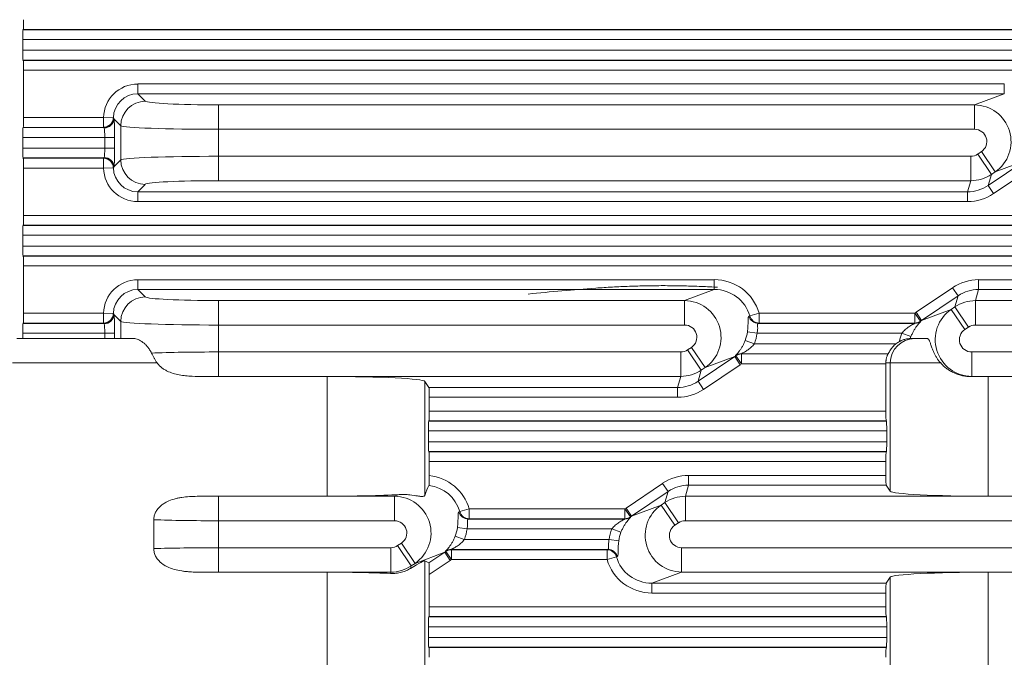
# Model space of a CAD drawing. Header units: millimetres. Extents: x 990 to 1809, y 0 to 562.
# Tile 48 of 256: x 1217 to 1237, y 298 to 311. Entities that reach past the tile are written whole.
import ezdxf

# ---------------------------------------------------------------- set-up
doc = ezdxf.new("R2010")
doc.units = ezdxf.units.MM
doc.layers.add('1', color=7, linetype='Continuous', true_color=0xffffff)

msp = doc.modelspace()

# ---------------------------------------------------------------- linework, layer by layer
at = {"layer": '1', "color": 7, "linetype": 'Continuous', "lineweight": 18}
for p, q in [((1217.084, 310.948), (1217.088, 310.954)), ((1217.084, 310.948), (1350.757, 310.948)), ((1350.753, 310.954), (1217.088, 310.954)), ((1350.763, 310.748), (1217.078, 310.748)), ((1217.078, 310.528), (1217.078, 310.748)), ((1217.078, 310.528), (1350.763, 310.528)), ((1350.757, 310.328), (1217.084, 310.328)), ((1217.084, 310.328), (1217.088, 310.322)), ((1217.088, 310.322), (1350.753, 310.322)), ((1350.746, 310.122), (1217.095, 310.122)), ((1217.095, 309.154), (1217.095, 310.122)), ((1219.43, 309.84), (1237.139, 309.84)), ((1219.43, 309.84), (1219.43, 309.64)), ((1237.139, 309.84), (1237.139, 309.64)), ((1237.139, 309.64), (1219.43, 309.64)), ((1219.43, 309.64), (1219.583, 309.487)), ((1236.532, 309.413), (1237.139, 309.64)), ((1221.08, 309.413), (1236.532, 309.413)), ((1221.08, 309.413), (1221.08, 308.914)), ((1236.532, 309.413), (1236.532, 308.914)), ((1217.095, 309.154), (1218.731, 309.154)), ((1218.931, 309.15), (1218.731, 309.154)), ((1218.731, 309.154), (1218.731, 308.954)), ((1218.931, 309.15), (1218.937, 309.144)), ((1219.083, 308.988), (1218.942, 309.129)), ((1217.084, 308.948), (1217.088, 308.954)), ((1217.084, 308.948), (1218.737, 308.948)), ((1218.731, 308.954), (1217.088, 308.954)), ((1218.737, 308.948), (1218.731, 308.954)), ((1219.083, 308.288), (1219.083, 308.988)), ((1236.532, 308.914), (1221.08, 308.914)), ((1221.08, 308.914), (1221.08, 308.363)), ((1218.757, 308.748), (1217.078, 308.748)), ((1217.078, 308.528), (1217.078, 308.748)), ((1218.957, 308.748), (1218.757, 308.748)), ((1218.757, 308.528), (1218.757, 308.748)), ((1218.957, 308.748), (1218.957, 308.528)), ((1217.078, 308.528), (1218.757, 308.528)), ((1218.957, 308.528), (1218.757, 308.528)), ((1218.737, 308.328), (1217.084, 308.328)), ((1217.084, 308.328), (1217.088, 308.322)), ((1217.088, 308.322), (1218.731, 308.322)), ((1218.731, 308.322), (1218.737, 308.328)), ((1218.731, 308.122), (1218.731, 308.322)), ((1218.942, 308.147), (1219.083, 308.288)), ((1221.08, 308.363), (1236.455, 308.363)), ((1221.08, 307.863), (1221.08, 308.363)), ((1236.455, 307.863), (1236.455, 308.363)), ((1236.595, 308.405), (1236.671, 308.457)), ((1236.875, 307.991), (1236.595, 308.405)), ((1236.951, 308.042), (1236.671, 308.457)), ((1218.731, 308.122), (1217.095, 308.122)), ((1217.095, 307.154), (1217.095, 308.122)), ((1218.931, 308.126), (1218.731, 308.122)), ((1218.937, 308.132), (1218.931, 308.126)), ((1236.809, 307.765), (1237.556, 308.269)), ((1237.668, 308.103), (1236.921, 307.599)), ((1237.556, 308.269), (1236.951, 308.042)), ((1236.875, 307.991), (1236.809, 307.765)), ((1236.951, 308.042), (1236.875, 307.991)), ((1219.583, 307.789), (1219.43, 307.636)), ((1236.455, 307.863), (1221.08, 307.863)), ((1236.389, 307.636), (1236.455, 307.863)), ((1236.921, 307.599), (1236.809, 307.765)), ((1219.43, 307.436), (1219.43, 307.636)), ((1219.43, 307.636), (1236.389, 307.636)), ((1236.389, 307.436), (1236.389, 307.636)), ((1236.389, 307.436), (1219.43, 307.436)), ((1217.095, 307.154), (1350.746, 307.154)), ((1217.084, 306.948), (1217.088, 306.954)), ((1217.084, 306.948), (1350.757, 306.948)), ((1350.753, 306.954), (1217.088, 306.954)), ((1350.763, 306.748), (1217.078, 306.748)), ((1217.078, 306.528), (1217.078, 306.748)), ((1217.078, 306.528), (1350.763, 306.528)), ((1350.757, 306.328), (1217.084, 306.328)), ((1217.084, 306.328), (1217.088, 306.322)), ((1217.088, 306.322), (1350.753, 306.322)), ((1350.746, 306.122), (1217.095, 306.122)), ((1217.095, 305.154), (1217.095, 306.122)), ((1219.43, 305.84), (1231.212, 305.84)), ((1219.43, 305.84), (1219.43, 305.64)), ((1231.212, 305.84), (1231.212, 305.64)), ((1235.336, 305.173), (1236.084, 305.677)), ((1236.196, 305.512), (1236.084, 305.677)), ((1236.615, 305.84), (1331.226, 305.84)), ((1236.615, 305.84), (1236.615, 305.64)), ((1231.212, 305.64), (1219.43, 305.64)), ((1219.43, 305.64), (1219.583, 305.487)), ((1230.605, 305.413), (1231.212, 305.64)), ((1236.196, 305.512), (1235.448, 305.007)), ((1236.13, 305.285), (1236.196, 305.512)), ((1236.615, 305.64), (1236.549, 305.413)), ((1331.226, 305.64), (1236.615, 305.64)), ((1221.08, 305.413), (1230.605, 305.413)), ((1221.08, 305.413), (1221.08, 304.914)), ((1230.605, 305.413), (1230.605, 304.914)), ((1236.054, 305.234), (1236.13, 305.285)), ((1236.41, 304.871), (1236.13, 305.285)), ((1236.549, 305.413), (1331.292, 305.413)), ((1236.549, 304.914), (1236.549, 305.413)), ((1217.095, 305.154), (1218.731, 305.154)), ((1218.731, 305.154), (1218.731, 304.954)), ((1218.931, 305.15), (1218.731, 305.154)), ((1218.931, 305.15), (1218.937, 305.144)), ((1219.083, 304.988), (1218.942, 305.129)), ((1231.921, 305.093), (1231.938, 305.1)), ((1232.128, 305.154), (1231.938, 305.1)), ((1232.128, 305.154), (1235.31, 305.154)), ((1232.128, 305.154), (1232.128, 304.954)), ((1235.31, 305.154), (1235.31, 304.954)), ((1235.427, 304.992), (1235.31, 305.154)), ((1235.448, 305.007), (1235.336, 305.173)), ((1235.448, 305.007), (1236.054, 305.234)), ((1236.334, 304.82), (1236.054, 305.234)), ((1217.084, 304.948), (1217.088, 304.954)), ((1217.084, 304.948), (1218.737, 304.948)), ((1218.731, 304.954), (1217.088, 304.954)), ((1218.737, 304.948), (1218.731, 304.954)), ((1219.083, 304.638), (1219.083, 304.988)), ((1230.605, 304.914), (1221.08, 304.914)), ((1221.08, 304.914), (1221.08, 304.363)), ((1232.128, 304.954), (1232.111, 304.948)), ((1232.111, 304.948), (1235.31, 304.948)), ((1235.31, 304.954), (1232.128, 304.954)), ((1236.41, 304.871), (1236.334, 304.82)), ((1331.292, 304.914), (1236.549, 304.914)), ((1218.757, 304.748), (1217.078, 304.748)), ((1217.078, 304.638), (1217.078, 304.748)), ((1218.757, 304.638), (1218.757, 304.748)), ((1218.957, 304.748), (1218.757, 304.748)), ((1218.957, 304.748), (1218.957, 304.638)), ((1232.087, 304.748), (1231.89, 304.774)), ((1235.047, 304.748), (1232.087, 304.748)), ((1235.232, 304.677), (1235.047, 304.748)), ((1216.955, 304.638), (1219.348, 304.638)), ((1232.031, 304.528), (1231.845, 304.599)), ((1232.031, 304.528), (1234.924, 304.528)), ((1235.253, 304.638), (1235.309, 304.638)), ((1235.309, 304.638), (1235.559, 304.638)), ((1221.08, 304.363), (1230.528, 304.363)), ((1221.08, 303.863), (1221.08, 304.363)), ((1230.528, 303.863), (1230.528, 304.363)), ((1230.668, 304.405), (1230.744, 304.457)), ((1230.947, 303.991), (1230.668, 304.405)), ((1231.023, 304.042), (1230.744, 304.457)), ((1230.881, 303.765), (1231.629, 304.269)), ((1231.629, 304.269), (1231.023, 304.042)), ((1231.741, 304.103), (1231.629, 304.269)), ((1231.768, 304.122), (1231.65, 304.284)), ((1234.768, 304.328), (1231.768, 304.328)), ((1231.768, 304.122), (1231.768, 304.322)), ((1231.768, 304.322), (1234.761, 304.322)), ((1236.473, 304.363), (1331.368, 304.363)), ((1236.473, 303.863), (1236.473, 304.363)), ((1219.826, 304.138), (1216.871, 304.138)), ((1231.741, 304.103), (1230.993, 303.599)), ((1234.719, 304.122), (1231.768, 304.122)), ((1234.809, 304.138), (1234.719, 304.138)), ((1234.719, 303.154), (1234.719, 304.122)), ((1235.839, 304.138), (1234.809, 304.138)), ((1234.809, 301.515), (1234.809, 304.138)), ((1223.299, 303.862), (1220.802, 303.862)), ((1230.528, 303.863), (1221.08, 303.863)), ((1223.299, 301.414), (1223.299, 303.862)), ((1230.462, 303.636), (1230.528, 303.863)), ((1230.947, 303.991), (1230.881, 303.765)), ((1231.023, 304.042), (1230.947, 303.991)), ((1236.473, 303.863), (1236.465, 303.86)), ((1331.368, 303.863), (1236.473, 303.863)), ((1236.808, 303.862), (1236.808, 301.414)), ((1253.445, 303.862), (1236.808, 303.862)), ((1225.298, 303.761), (1225.298, 301.432)), ((1225.298, 303.761), (1225.381, 303.636)), ((1230.993, 303.599), (1230.881, 303.765)), ((1225.381, 303.636), (1230.462, 303.636)), ((1230.462, 303.436), (1230.462, 303.636)), ((1230.462, 303.436), (1225.388, 303.436)), ((1225.388, 303.436), (1225.388, 303.154)), ((1225.388, 303.154), (1234.719, 303.154)), ((1225.381, 302.954), (1225.377, 302.948)), ((1225.377, 302.948), (1234.73, 302.948)), ((1234.726, 302.954), (1225.381, 302.954)), ((1234.73, 302.948), (1234.726, 302.954)), ((1234.737, 302.748), (1225.37, 302.748)), ((1225.37, 302.748), (1225.37, 302.528)), ((1234.737, 302.528), (1234.737, 302.748)), ((1225.37, 302.528), (1234.737, 302.528)), ((1234.73, 302.328), (1225.377, 302.328)), ((1225.381, 302.322), (1225.377, 302.328)), ((1225.381, 302.322), (1234.726, 302.322)), ((1234.73, 302.328), (1234.726, 302.322)), ((1234.719, 302.122), (1225.388, 302.122)), ((1225.388, 302.122), (1225.388, 301.834)), ((1234.719, 301.84), (1234.719, 302.122)), ((1229.409, 301.173), (1230.157, 301.677)), ((1230.269, 301.512), (1230.157, 301.677)), ((1230.688, 301.84), (1234.719, 301.84)), ((1230.688, 301.84), (1230.688, 301.64)), ((1224.677, 301.413), (1224.772, 301.448)), ((1230.269, 301.512), (1229.521, 301.007)), ((1230.203, 301.285), (1230.269, 301.512)), ((1230.688, 301.64), (1230.622, 301.413)), ((1234.726, 301.64), (1230.688, 301.64)), ((1234.809, 301.515), (1234.726, 301.64)), ((1220.802, 301.414), (1223.299, 301.414)), ((1221.08, 301.413), (1221.08, 300.914)), ((1221.08, 301.413), (1224.677, 301.413)), ((1224.677, 301.413), (1224.677, 300.914)), ((1230.127, 301.234), (1230.203, 301.285)), ((1230.482, 300.871), (1230.203, 301.285)), ((1230.622, 301.413), (1337.219, 301.413)), ((1230.622, 300.914), (1230.622, 301.413)), ((1236.808, 301.414), (1253.445, 301.414)), ((1225.994, 301.093), (1226.011, 301.1)), ((1226.201, 301.154), (1226.011, 301.1)), ((1226.201, 301.154), (1229.382, 301.154)), ((1226.201, 301.154), (1226.201, 300.954)), ((1229.382, 301.154), (1229.382, 300.954)), ((1229.5, 300.992), (1229.382, 301.154)), ((1229.521, 301.007), (1229.409, 301.173)), ((1229.521, 301.007), (1230.127, 301.234)), ((1230.406, 300.82), (1230.127, 301.234)), ((1219.758, 300.343), (1219.758, 300.933)), ((1224.677, 300.914), (1221.08, 300.914)), ((1221.08, 300.914), (1221.08, 300.363)), ((1226.201, 300.954), (1226.184, 300.948)), ((1226.184, 300.948), (1229.382, 300.948)), ((1229.382, 300.954), (1226.201, 300.954)), ((1230.482, 300.871), (1230.406, 300.82)), ((1337.219, 300.914), (1230.622, 300.914)), ((1226.159, 300.748), (1225.963, 300.774)), ((1229.119, 300.748), (1226.159, 300.748)), ((1229.305, 300.677), (1229.119, 300.748)), ((1224.741, 300.405), (1224.817, 300.457)), ((1225.096, 300.042), (1224.817, 300.457)), ((1226.103, 300.528), (1225.918, 300.599)), ((1226.103, 300.528), (1229.063, 300.528)), ((1229.26, 300.502), (1229.063, 300.528)), ((1221.08, 299.863), (1221.08, 300.363)), ((1221.08, 300.363), (1224.601, 300.363)), ((1224.601, 299.863), (1224.601, 300.363)), ((1225.02, 299.991), (1224.741, 300.405)), ((1225.702, 300.269), (1225.096, 300.042)), ((1225.381, 300.052), (1225.702, 300.269)), ((1225.814, 300.103), (1225.702, 300.269)), ((1225.84, 300.122), (1225.723, 300.284)), ((1225.84, 300.122), (1225.84, 300.322)), ((1225.84, 300.322), (1229.022, 300.322)), ((1229.039, 300.328), (1225.841, 300.328)), ((1229.022, 300.322), (1229.039, 300.328)), ((1229.022, 300.122), (1229.022, 300.322)), ((1230.545, 300.363), (1337.296, 300.363)), ((1230.545, 299.863), (1230.545, 300.363)), ((1225.096, 300.042), (1225.02, 299.991)), ((1225.298, 300.097), (1225.298, 280.205)), ((1225.298, 300.097), (1225.381, 300.052)), ((1225.814, 300.103), (1225.388, 299.816)), ((1229.022, 300.122), (1225.84, 300.122)), ((1229.212, 300.176), (1229.022, 300.122)), ((1229.229, 300.183), (1229.212, 300.176)), ((1220.802, 299.862), (1223.299, 299.862)), ((1224.601, 299.863), (1221.08, 299.863)), ((1223.299, 280.217), (1223.299, 299.862)), ((1224.593, 299.837), (1224.601, 299.863)), ((1225.02, 299.991), (1225.005, 299.94)), ((1230.545, 299.863), (1229.938, 299.636)), ((1337.296, 299.863), (1230.545, 299.863)), ((1236.808, 299.862), (1236.808, 294.157)), ((1236.808, 299.862), (1253.445, 299.862)), ((1225.388, 299.816), (1225.388, 299.154)), ((1229.938, 299.436), (1229.938, 299.636)), ((1229.938, 299.636), (1234.726, 299.636)), ((1234.809, 299.761), (1234.726, 299.636)), ((1234.809, 293.171), (1234.809, 299.761)), ((1234.719, 299.436), (1229.938, 299.436)), ((1234.719, 299.154), (1234.719, 299.436)), ((1225.388, 299.154), (1234.719, 299.154)), ((1225.381, 298.954), (1225.377, 298.948)), ((1225.377, 298.948), (1234.73, 298.948)), ((1234.726, 298.954), (1225.381, 298.954)), ((1234.73, 298.948), (1234.726, 298.954)), ((1234.737, 298.748), (1225.37, 298.748)), ((1225.37, 298.748), (1225.37, 298.528)), ((1234.737, 298.528), (1234.737, 298.748)), ((1225.37, 298.528), (1234.737, 298.528)), ((1234.73, 298.328), (1225.377, 298.328)), ((1225.381, 298.322), (1225.377, 298.328)), ((1225.381, 298.322), (1234.726, 298.322)), ((1234.73, 298.328), (1234.726, 298.322))]:
    msp.add_line(p, q, dxfattribs=at)
for centre, major_axis, ratio, start_param, end_param in [((1217.088, 311.154), (0, 0.2), 0.034921, 3.193953, 4.712389), ((1217.085, 310.748), (0, 0.2), 0.034921, 0.05236, 1.570796), ((1217.085, 310.528), (0, 0.2), 0.034921, 1.570796, 3.089233), ((1217.088, 310.122), (0, 0.2), 0.034921, 4.712389, 6.230825), ((1219.432, 309.139), (0.496, -0.496), 0.997265, 2.357564, 3.90678), ((1219.432, 309.139), (-0.355, 0.355), 0.99509, 5.499157, 7.048373), ((1219.583, 308.988), (0.354, 0.354), 0.997265, 0.786768, 2.354825), ((1221.08, 309.492), (1.5, 0), 0.052408, 3.193953, 4.712389), ((1236.53, 308.663), (-0.263, 0.702), 0.996374, 3.379769, 5.921548), ((1217.088, 309.154), (0, 0.2), 0.034921, 3.193953, 4.712389), ((1218.731, 309.154), (-0.141, -0.141), 0.997265, 0.786768, 2.335984), ((1218.737, 309.148), (-0.141, -0.141), 0.997265, 0.786768, 2.335984), ((1218.742, 309.129), (-0.197, -0.032), 0.951194, 1.416337, 2.971174), ((1218.936, 308.748), (0, 0.4), 0.052408, 4.712389, 5.973331), ((1217.085, 308.748), (0, 0.2), 0.034921, 0.05236, 1.570796), ((1218.736, 308.748), (0, 0.2), 0.104816, 4.712389, 5.973331), ((1221.08, 308.992), (2, 0), 0.039306, 3.193953, 4.712389), ((1236.53, 308.663), (0.237, 0.089), 0.988999, 4.950565, 7.492344), ((1217.085, 308.528), (0, 0.2), 0.034921, 1.570796, 3.089233), ((1218.736, 308.528), (0, 0.2), 0.104816, 3.451447, 4.712389), ((1218.936, 308.528), (0, 0.4), 0.052408, 3.451447, 4.712389), ((1217.088, 308.122), (0, 0.2), 0.034921, 4.712389, 6.230825), ((1218.731, 308.122), (-0.141, 0.141), 0.997265, 3.947201, 5.496418), ((1218.737, 308.128), (-0.141, 0.141), 0.997265, 3.947201, 5.496418), ((1218.742, 308.147), (-0.197, 0.032), 0.951194, 3.312011, 4.866849), ((1221.08, 308.284), (2, 0), 0.039306, 1.570796, 3.089233), ((1219.583, 308.288), (0.354, -0.354), 0.997265, 3.92836, 5.496418), ((1236.455, 308.613), (-0.07, -0.24), 0.998514, 0.282449, 0.87576), ((1219.432, 308.137), (0.496, 0.496), 0.997265, 2.376405, 3.925621), ((1219.432, 308.137), (0.355, 0.355), 0.99509, 2.376405, 3.925621), ((1236.455, 308.613), (-0.72, 0.209), 0.999505, 1.853245, 2.446557), ((1221.08, 307.785), (1.5, 0), 0.052408, 1.570796, 3.089233), ((1236.39, 308.388), (0.21, 0.722), 0.997724, 3.424042, 4.017353), ((1236.39, 308.388), (-0.266, -0.914), 0.998514, 0.282449, 0.87576), ((1217.088, 307.154), (0, 0.2), 0.034921, 3.193953, 4.712389), ((1217.085, 306.748), (0, 0.2), 0.034921, 0.05236, 1.570796), ((1217.085, 306.528), (0, 0.2), 0.034921, 1.570796, 3.089233), ((1217.088, 306.122), (0, 0.2), 0.034921, 4.712389, 6.230825), ((1219.432, 305.139), (0.496, -0.496), 0.997265, 2.357564, 3.90678), ((1231.205, 304.889), (0.9, 0.337), 0.988999, 6.204361, 7.492344), ((1236.615, 304.889), (0.266, 0.914), 0.998514, 0.282449, 0.87576), ((1219.432, 305.139), (-0.355, 0.355), 0.99509, 5.499157, 7.048373), ((1219.583, 304.988), (0.354, 0.354), 0.997265, 0.786768, 2.354825), ((1221.08, 305.492), (1.5, 0), 0.052408, 3.193953, 4.712389), ((1231.205, 304.889), (0.714, 0.267), 0.983262, 6.204361, 7.492344), ((1236.615, 304.889), (0.21, 0.722), 0.997724, 0.282449, 0.87576), ((1230.603, 304.663), (-0.263, 0.702), 0.996374, 3.379769, 5.921548), ((1236.549, 304.663), (-0.72, 0.209), 0.999505, 4.994838, 5.588149), ((1217.088, 305.154), (0, 0.2), 0.034921, 3.193953, 4.712389), ((1218.731, 305.154), (-0.141, -0.141), 0.997265, 0.786768, 2.335984), ((1218.737, 305.148), (-0.141, -0.141), 0.997265, 0.786768, 2.335984), ((1218.742, 305.129), (-0.197, -0.032), 0.951194, 1.416337, 2.971174), ((1218.936, 304.748), (0, 0.4), 0.052408, 4.712389, 5.973331), ((1232.111, 305.148), (-0.07, 0.187), 0.988999, 1.491972, 2.779955), ((1232.128, 305.154), (-0.07, 0.187), 0.988999, 1.491972, 2.779955), ((1235.872, 304.388), (-0.9, -0.337), 0.988999, 4.950565, 4.984586), ((1236.475, 304.613), (-0.263, 0.702), 0.996374, 0.238176, 2.779955), ((1217.085, 304.748), (0, 0.2), 0.034921, 0.05236, 1.570796), ((1218.736, 304.748), (0, 0.2), 0.104816, 4.712389, 5.973331), ((1221.08, 304.992), (2, 0), 0.039306, 3.193953, 4.712389), ((1230.603, 304.663), (0.237, 0.089), 0.988999, 4.950565, 7.492344), ((1236.897, 304.571), (-1.586, 0.391), 0.171067, 0.026958, 0.049124), ((1235.31, 305.154), (-0.199, 0.017), 0.99862, 1.655923, 2.282695), ((1235.31, 305.148), (-0.2, -0.008), 0.998628, 1.532579, 2.181179), ((1235.872, 304.388), (0.714, 0.267), 0.98326, 1.80894, 1.842961), ((1236.897, 304.771), (-1.476, 0.238), 0.094824, 0.107238, 0.129404), ((1236.549, 304.663), (0.07, 0.24), 0.998514, 0.282449, 0.87576), ((1231.135, 304.862), (0.714, 0.267), 0.983262, 5.562209, 5.8013), ((1231.135, 304.862), (0.9, 0.337), 0.988999, 5.562209, 5.8013), ((1235.942, 304.414), (-0.9, -0.337), 0.988999, 5.562209, 5.748508), ((1235.942, 304.414), (0.714, 0.267), 0.983262, 2.420619, 2.475825), ((1236.475, 304.613), (-0.237, -0.089), 0.988999, 4.950565, 7.492344), ((1235.309, 304.138), (0, 0.5), 0.999391, 0, 1.570796), ((1235.237, 304.138), (0.5, 0), 0.999391, 2.067963, 2.247588), ((1221.08, 304.284), (2, 0), 0.039306, 1.570796, 2.325553), ((1230.528, 304.613), (-0.07, -0.24), 0.998514, 0.282449, 0.87576), ((1231.205, 304.889), (0.714, 0.267), 0.983259, 4.950528, 4.984549), ((1231.768, 304.128), (-0.2, -0.008), 0.998628, 4.674171, 5.322772), ((1230.181, 304.505), (-1.476, 0.238), 0.094824, 3.24883, 3.270996), ((1231.768, 304.122), (-0.199, 0.017), 0.99862, 4.797516, 5.424288), ((1230.181, 304.705), (-1.586, 0.391), 0.171068, 3.168551, 3.190717), ((1235.104, 304.138), (0.563, 0.405), 0.519727, 1.805927, 1.819595), ((1231.205, 304.889), (0.9, 0.337), 0.988999, 4.950565, 4.984586), ((1234.726, 304.122), (0, 0.2), 0.034921, 1.490727, 1.570797), ((1221.08, 303.785), (1.5, 0), 0.052408, 1.570796, 1.757859), ((1223.299, 303.757), (2, 0), 0.052408, 0.034907, 1.570796), ((1230.528, 304.613), (-0.72, 0.209), 0.999505, 1.853245, 2.446557), ((1236.808, 303.757), (2, 0), 0.052408, 1.570796, 1.743131), ((1230.463, 304.388), (0.21, 0.722), 0.997724, 3.424042, 4.017353), ((1225.381, 303.436), (0, 0.2), 0.034921, 4.712389, 6.230825), ((1230.463, 304.388), (-0.266, -0.914), 0.998514, 0.282449, 0.87576), ((1225.381, 303.154), (0, 0.2), 0.034921, 3.193953, 4.712389), ((1234.726, 303.154), (0, 0.2), 0.034921, 1.570796, 3.089233), ((1225.377, 302.748), (0, 0.2), 0.034921, 0.05236, 1.570796), ((1234.73, 302.748), (0, 0.2), 0.034921, 4.712389, 6.230825), ((1225.377, 302.528), (0, 0.2), 0.034921, 1.570796, 3.089233), ((1234.73, 302.528), (0, 0.2), 0.034921, 3.193953, 4.712389), ((1225.381, 302.122), (0, 0.2), 0.034921, 4.712389, 6.230825), ((1234.726, 302.122), (0, 0.2), 0.034921, 0.05236, 1.570796), ((1225.278, 300.889), (0.9, 0.337), 0.988999, 6.204361, 7.384951), ((1230.687, 300.889), (0.266, 0.914), 0.998514, 0.282449, 0.87576), ((1234.726, 301.84), (0, 0.2), 0.034921, 1.570796, 3.089233), ((1223.299, 301.519), (2, 0), 0.052408, 4.712389, 5.539887), ((1225.415, 300.94), (0.12, 0.837), 0.263855, 0.63182, 0.98103), ((1225.278, 300.889), (0.714, 0.267), 0.983262, 6.204361, 7.365443), ((1230.687, 300.889), (0.21, 0.722), 0.997724, 0.282449, 0.87576), ((1236.808, 301.519), (2, 0), 0.052408, 3.176499, 4.712389), ((1221.08, 301.492), (1.5, 0), 0.052408, 4.525326, 4.712389), ((1224.676, 300.663), (-0.263, 0.702), 0.996374, 3.379769, 5.921548), ((1230.622, 300.663), (-0.72, 0.209), 0.999505, 4.994838, 5.588149), ((1226.184, 301.148), (-0.07, 0.187), 0.988999, 1.491972, 2.779955), ((1226.201, 301.154), (-0.07, 0.187), 0.988999, 1.491972, 2.779955), ((1229.945, 300.388), (-0.9, -0.337), 0.988999, 4.950565, 4.984586), ((1230.547, 300.613), (-0.263, 0.702), 0.996374, 0.238176, 2.779955), ((1221.08, 300.992), (2, 0), 0.039306, 3.989655, 4.712389), ((1224.676, 300.663), (0.237, 0.089), 0.988999, 4.950565, 7.492344), ((1229.382, 301.154), (-0.199, 0.017), 0.99862, 1.655923, 2.282695), ((1229.382, 301.148), (-0.2, -0.008), 0.998628, 1.532579, 2.181179), ((1230.969, 300.571), (-1.586, 0.391), 0.171067, 0.026958, 0.049124), ((1229.945, 300.388), (0.714, 0.267), 0.98326, 1.808939, 1.84296), ((1230.969, 300.771), (-1.476, 0.238), 0.094824, 0.107237, 0.129403), ((1230.622, 300.663), (0.07, 0.24), 0.998514, 0.282449, 0.87576), ((1225.208, 300.862), (0.714, 0.267), 0.983262, 5.562209, 5.8013), ((1225.208, 300.862), (0.9, 0.337), 0.988999, 5.562209, 5.8013), ((1230.015, 300.414), (-0.9, -0.337), 0.988999, 5.562209, 5.8013), ((1230.015, 300.414), (0.714, 0.267), 0.983262, 2.420616, 2.659707), ((1230.547, 300.613), (-0.237, -0.089), 0.988999, 4.950565, 7.492344), ((1221.08, 300.284), (2, 0), 0.039306, 1.570796, 2.293531), ((1224.601, 300.613), (-0.07, -0.24), 0.998514, 0.282449, 0.87576), ((1225.278, 300.889), (0.714, 0.267), 0.983263, 4.950588, 4.984608), ((1225.841, 300.128), (-0.2, -0.008), 0.998628, 4.674171, 5.322772), ((1224.253, 300.505), (-1.476, 0.238), 0.094823, 3.248829, 3.270996), ((1225.84, 300.122), (-0.199, 0.017), 0.99862, 4.797516, 5.424288), ((1224.253, 300.705), (-1.586, 0.391), 0.171067, 3.168551, 3.190717), ((1229.022, 300.122), (-0.07, 0.187), 0.988999, 4.633564, 5.921548), ((1229.039, 300.128), (-0.07, 0.187), 0.988999, 4.633564, 5.921548), ((1223.299, 298.745), (2, 1.351), 0.028935, 0.015359, 0.529429), ((1225.381, 299.811), (0, 0.241), 0.028935, 4.731937, 6.267827), ((1225.278, 300.889), (0.9, 0.337), 0.988999, 4.950565, 4.984586), ((1229.945, 300.388), (-0.9, -0.337), 0.988999, 6.204361, 7.492344), ((1229.945, 300.388), (0.714, 0.267), 0.983262, 3.062768, 4.350752), ((1221.08, 299.785), (1.5, 0), 0.052408, 1.570796, 1.757859), ((1223.299, 299.757), (2, 0), 0.052408, 0.867175, 1.570796), ((1224.601, 300.613), (-0.72, 0.209), 0.999505, 1.853245, 2.446557), ((1236.808, 299.757), (2, 0), 0.052408, 1.570796, 3.106686), ((1234.726, 299.436), (0, 0.2), 0.034921, 0.05236, 1.570796), ((1225.381, 299.154), (0, 0.2), 0.034921, 3.193953, 4.712389), ((1234.726, 299.154), (0, 0.2), 0.034921, 1.570796, 3.089233), ((1225.377, 298.748), (0, 0.2), 0.034921, 0.05236, 1.570796), ((1234.73, 298.748), (0, 0.2), 0.034921, 4.712389, 6.230825), ((1225.377, 298.528), (0, 0.2), 0.034921, 1.570796, 3.089233), ((1234.73, 298.528), (0, 0.2), 0.034921, 3.193953, 4.712389), ((1225.381, 298.122), (0, 0.2), 0.034921, 4.712389, 6.230825), ((1234.726, 298.122), (0, 0.2), 0.034921, 0.05236, 1.570796)]:
    msp.add_ellipse(centre, major_axis=major_axis, ratio=ratio, start_param=start_param, end_param=end_param, dxfattribs=at)
for points in [[(1218.937, 309.144), (1218.939, 309.142), (1218.94, 309.137), (1218.942, 309.129)], [(1218.742, 308.939), (1218.741, 308.944), (1218.739, 308.947), (1218.737, 308.948)], [(1218.737, 308.328), (1218.739, 308.329), (1218.741, 308.332), (1218.742, 308.337)], [(1218.942, 308.147), (1218.94, 308.139), (1218.939, 308.134), (1218.937, 308.132)], [(1218.937, 305.144), (1218.939, 305.142), (1218.94, 305.137), (1218.942, 305.129)], [(1218.742, 304.939), (1218.741, 304.944), (1218.739, 304.947), (1218.737, 304.948)], [(1235.218, 304.637), (1235.23, 304.638), (1235.241, 304.638), (1235.253, 304.638)]]:
    msp.add_open_spline(points, degree=3, dxfattribs=at)
for points, knots in [([(1227.409, 305.547), (1227.639, 305.57), (1227.869, 305.593), (1228.328, 305.634), (1228.558, 305.652), (1228.903, 305.676), (1229.018, 305.683), (1229.248, 305.695), (1229.362, 305.701), (1229.592, 305.709), (1229.822, 305.716), (1230.167, 305.719), (1230.513, 305.716), (1230.743, 305.709), (1230.973, 305.701), (1231.088, 305.696), (1231.227, 305.688), (1231.251, 305.687), (1231.275, 305.685)], [0, 0, 0, 0, 0.178452, 0.178452, 0.356904, 0.356904, 0.44613, 0.44613, 0.535356, 0.535356, 0.624582, 0.713808, 0.803034, 0.89226, 0.89226, 0.981486, 0.981486, 1, 1, 1, 1]), ([(1231.89, 304.774), (1231.891, 304.785), (1231.893, 304.797), (1231.895, 304.819), (1231.896, 304.83), (1231.899, 304.863), (1231.9, 304.884), (1231.901, 304.914), (1231.901, 304.923), (1231.902, 304.942), (1231.902, 304.95), (1231.902, 304.976), (1231.903, 304.991), (1231.903, 305.012), (1231.903, 305.018), (1231.904, 305.03), (1231.904, 305.036), (1231.905, 305.052), (1231.906, 305.061), (1231.908, 305.072), (1231.909, 305.075), (1231.911, 305.081), (1231.912, 305.083), (1231.915, 305.09), (1231.918, 305.092), (1231.921, 305.093)], [0, 0, 0, 0, 0.0625, 0.0625, 0.125, 0.125, 0.25, 0.25, 0.3125, 0.3125, 0.375, 0.375, 0.5, 0.5, 0.5625, 0.5625, 0.625, 0.625, 0.75, 0.75, 0.8125, 0.8125, 0.875, 0.875, 1, 1, 1, 1]), ([(1232.111, 304.948), (1232.108, 304.947), (1232.105, 304.946), (1232.102, 304.941), (1232.101, 304.939), (1232.1, 304.935), (1232.099, 304.933), (1232.098, 304.925), (1232.097, 304.919), (1232.097, 304.904), (1232.098, 304.895), (1232.098, 304.877), (1232.099, 304.867), (1232.099, 304.851), (1232.099, 304.845), (1232.099, 304.834), (1232.098, 304.828), (1232.097, 304.81), (1232.096, 304.798), (1232.092, 304.773), (1232.09, 304.761), (1232.087, 304.748)], [0, 0, 0, 0, 0.125, 0.125, 0.1875, 0.1875, 0.25, 0.25, 0.375, 0.375, 0.5, 0.5, 0.625, 0.625, 0.6875, 0.6875, 0.75, 0.75, 0.875, 0.875, 1, 1, 1, 1]), ([(1235.047, 304.748), (1235.057, 304.762), (1235.068, 304.775), (1235.091, 304.799), (1235.103, 304.811), (1235.128, 304.833), (1235.14, 304.843), (1235.165, 304.862), (1235.178, 304.871), (1235.204, 304.888), (1235.216, 304.896), (1235.241, 304.911), (1235.253, 304.918), (1235.27, 304.927), (1235.276, 304.93), (1235.286, 304.935), (1235.291, 304.937), (1235.299, 304.942), (1235.303, 304.944), (1235.308, 304.947), (1235.31, 304.948), (1235.31, 304.948)], [0, 0, 0, 0, 0.125, 0.125, 0.25, 0.25, 0.375, 0.375, 0.5, 0.5, 0.625, 0.625, 0.75, 0.75, 0.8125, 0.8125, 0.875, 0.875, 0.9375, 0.9375, 1, 1, 1, 1]), ([(1235.43, 304.989), (1235.431, 304.988), (1235.43, 304.985), (1235.422, 304.977), (1235.417, 304.971), (1235.407, 304.96), (1235.403, 304.956), (1235.395, 304.946), (1235.39, 304.941), (1235.377, 304.926), (1235.367, 304.914), (1235.351, 304.894), (1235.346, 304.887), (1235.335, 304.872), (1235.33, 304.864), (1235.313, 304.839), (1235.303, 304.822), (1235.286, 304.793), (1235.281, 304.783), (1235.271, 304.763), (1235.26, 304.743), (1235.251, 304.721), (1235.241, 304.699), (1235.237, 304.688), (1235.232, 304.677)], [0, 0, 0, 0, 0.125, 0.125, 0.25, 0.25, 0.3125, 0.3125, 0.375, 0.375, 0.5, 0.5, 0.5625, 0.5625, 0.625, 0.625, 0.75, 0.75, 0.8125, 0.8125, 0.875, 0.9375, 0.9375, 1, 1, 1, 1]), ([(1219.348, 304.638), (1219.363, 304.638), (1219.377, 304.636), (1219.408, 304.629), (1219.438, 304.619), (1219.47, 304.603), (1219.503, 304.583), (1219.519, 304.572), (1219.551, 304.547), (1219.567, 304.533), (1219.591, 304.51), (1219.599, 304.502), (1219.614, 304.485), (1219.622, 304.476), (1219.645, 304.449), (1219.659, 304.429), (1219.686, 304.388), (1219.699, 304.365), (1219.71, 304.341)], [0, 0, 0, 0, 0.125, 0.125, 0.25, 0.375, 0.375, 0.5, 0.5, 0.625, 0.625, 0.6875, 0.6875, 0.75, 0.75, 0.875, 0.875, 1, 1, 1, 1]), ([(1231.647, 304.288), (1231.646, 304.288), (1231.648, 304.291), (1231.655, 304.299), (1231.66, 304.305), (1231.671, 304.317), (1231.675, 304.321), (1231.683, 304.33), (1231.687, 304.335), (1231.701, 304.35), (1231.711, 304.362), (1231.726, 304.383), (1231.731, 304.39), (1231.742, 304.405), (1231.748, 304.412), (1231.764, 304.437), (1231.775, 304.454), (1231.791, 304.483), (1231.796, 304.493), (1231.807, 304.513), (1231.817, 304.534), (1231.827, 304.555), (1231.836, 304.577), (1231.841, 304.588), (1231.845, 304.599)], [0, 0, 0, 0, 0.125, 0.125, 0.25, 0.25, 0.3125, 0.3125, 0.375, 0.375, 0.5, 0.5, 0.5625, 0.5625, 0.625, 0.625, 0.75, 0.75, 0.8125, 0.8125, 0.875, 0.9375, 0.9375, 1, 1, 1, 1]), ([(1232.031, 304.528), (1232.02, 304.514), (1232.009, 304.502), (1231.986, 304.477), (1231.974, 304.465), (1231.95, 304.443), (1231.937, 304.433), (1231.912, 304.414), (1231.899, 304.405), (1231.874, 304.388), (1231.861, 304.38), (1231.836, 304.365), (1231.824, 304.359), (1231.807, 304.349), (1231.802, 304.347), (1231.791, 304.341), (1231.786, 304.339), (1231.778, 304.334), (1231.774, 304.333), (1231.769, 304.33), (1231.768, 304.329), (1231.768, 304.328)], [0, 0, 0, 0, 0.125, 0.125, 0.25, 0.25, 0.375, 0.375, 0.5, 0.5, 0.625, 0.625, 0.75, 0.75, 0.8125, 0.8125, 0.875, 0.875, 0.9375, 0.9375, 1, 1, 1, 1]), ([(1234.768, 304.328), (1234.769, 304.329), (1234.77, 304.331), (1234.773, 304.337), (1234.775, 304.339), (1234.777, 304.345), (1234.781, 304.351), (1234.785, 304.358), (1234.789, 304.366), (1234.791, 304.37), (1234.799, 304.384), (1234.805, 304.393), (1234.815, 304.409), (1234.819, 304.414), (1234.826, 304.425), (1234.834, 304.435), (1234.842, 304.446), (1234.851, 304.457), (1234.856, 304.462), (1234.88, 304.489), (1234.901, 304.509), (1234.924, 304.528)], [0, 0, 0, 0, 0.125, 0.125, 0.1875, 0.1875, 0.25, 0.3125, 0.3125, 0.375, 0.375, 0.5, 0.5, 0.5625, 0.5625, 0.625, 0.6875, 0.6875, 0.75, 0.75, 1, 1, 1, 1]), ([(1234.999, 304.578), (1235.022, 304.59), (1235.046, 304.601), (1235.082, 304.614), (1235.094, 304.617), (1235.117, 304.623), (1235.128, 304.626), (1235.144, 304.629), (1235.149, 304.63), (1235.159, 304.632), (1235.164, 304.632), (1235.177, 304.634), (1235.185, 304.635), (1235.199, 304.636), (1235.205, 304.637), (1235.213, 304.637), (1235.216, 304.637), (1235.218, 304.637)], [0, 0, 0, 0, 0.25, 0.25, 0.375, 0.375, 0.5, 0.5, 0.5625, 0.5625, 0.625, 0.625, 0.75, 0.75, 0.875, 0.875, 1, 1, 1, 1]), ([(1235.559, 304.638), (1235.566, 304.638), (1235.572, 304.637), (1235.584, 304.63), (1235.59, 304.624), (1235.598, 304.611), (1235.601, 304.606), (1235.607, 304.595), (1235.61, 304.588), (1235.619, 304.565), (1235.626, 304.546), (1235.637, 304.512), (1235.641, 304.5), (1235.65, 304.474), (1235.655, 304.46), (1235.672, 304.416), (1235.685, 304.384), (1235.709, 304.333), (1235.718, 304.316), (1235.733, 304.29), (1235.738, 304.281), (1235.748, 304.263), (1235.776, 304.218), (1235.809, 304.173), (1235.839, 304.138)], [0, 0, 0, 0, 0.125, 0.125, 0.25, 0.25, 0.3125, 0.3125, 0.375, 0.375, 0.5, 0.5, 0.5625, 0.5625, 0.625, 0.625, 0.75, 0.75, 0.8125, 0.8125, 0.84375, 0.84375, 0.875, 1, 1, 1, 1]), ([(1219.71, 304.341), (1219.726, 304.307), (1219.743, 304.273), (1219.772, 304.222), (1219.782, 304.205), (1219.803, 304.171), (1219.814, 304.154), (1219.826, 304.138)], [0, 0, 0, 0, 0.5, 0.5, 0.75, 0.75, 1, 1, 1, 1]), ([(1234.719, 304.138), (1234.719, 304.15), (1234.72, 304.162), (1234.721, 304.18), (1234.722, 304.185), (1234.723, 304.197), (1234.724, 304.202), (1234.727, 304.219), (1234.729, 304.229), (1234.733, 304.248), (1234.736, 304.257), (1234.741, 304.274), (1234.743, 304.281), (1234.748, 304.295), (1234.75, 304.3), (1234.754, 304.31), (1234.756, 304.314), (1234.759, 304.319), (1234.76, 304.321), (1234.761, 304.322)], [0, 0, 0, 0, 0.125, 0.125, 0.1875, 0.1875, 0.25, 0.25, 0.375, 0.375, 0.5, 0.5, 0.625, 0.625, 0.75, 0.75, 0.875, 0.875, 1, 1, 1, 1]), ([(1220.802, 303.862), (1220.714, 303.862), (1220.626, 303.863), (1220.495, 303.869), (1220.451, 303.872), (1220.364, 303.881), (1220.321, 303.887), (1220.236, 303.903), (1220.194, 303.913), (1220.111, 303.939), (1220.07, 303.954), (1220.021, 303.978), (1220.011, 303.983), (1219.991, 303.994), (1219.982, 304), (1219.953, 304.017), (1219.935, 304.03), (1219.9, 304.057), (1219.884, 304.072), (1219.853, 304.103), (1219.839, 304.12), (1219.826, 304.138)], [0, 0, 0, 0, 0.25, 0.25, 0.375, 0.375, 0.5, 0.5, 0.625, 0.625, 0.75, 0.75, 0.78125, 0.78125, 0.8125, 0.8125, 0.875, 0.875, 0.9375, 0.9375, 1, 1, 1, 1]), ([(1236.465, 303.86), (1236.435, 303.86), (1236.404, 303.861), (1236.359, 303.866), (1236.344, 303.868), (1236.315, 303.873), (1236.3, 303.875), (1236.227, 303.891), (1236.171, 303.909), (1236.09, 303.945), (1236.064, 303.959), (1236.014, 303.988), (1235.965, 304.019), (1235.921, 304.056), (1235.889, 304.085), (1235.879, 304.095), (1235.858, 304.116), (1235.848, 304.127), (1235.839, 304.138)], [0, 0, 0, 0, 0.125, 0.125, 0.1875, 0.1875, 0.25, 0.25, 0.5, 0.5, 0.625, 0.625, 0.75, 0.875, 0.875, 0.9375, 0.9375, 1, 1, 1, 1]), ([(1225.381, 301.634), (1225.382, 301.635), (1225.382, 301.637), (1225.383, 301.642), (1225.383, 301.644), (1225.383, 301.648), (1225.383, 301.651), (1225.384, 301.659), (1225.384, 301.665), (1225.385, 301.68), (1225.385, 301.688), (1225.386, 301.707), (1225.386, 301.717), (1225.387, 301.733), (1225.387, 301.738), (1225.387, 301.749), (1225.387, 301.755), (1225.387, 301.772), (1225.387, 301.784), (1225.388, 301.809), (1225.388, 301.822), (1225.388, 301.834)], [0, 0, 0, 0, 0.125, 0.125, 0.1875, 0.1875, 0.25, 0.25, 0.375, 0.375, 0.5, 0.5, 0.625, 0.625, 0.6875, 0.6875, 0.75, 0.75, 0.875, 0.875, 1, 1, 1, 1]), ([(1224.772, 301.448), (1224.792, 301.449), (1224.811, 301.45), (1224.85, 301.45), (1224.868, 301.45), (1224.923, 301.448), (1224.956, 301.445), (1225.051, 301.436), (1225.105, 301.427), (1225.161, 301.418), (1225.172, 301.417), (1225.192, 301.414), (1225.201, 301.413), (1225.227, 301.41), (1225.242, 301.41), (1225.267, 301.411), (1225.286, 301.416), (1225.296, 301.426), (1225.298, 301.432)], [0, 0, 0, 0, 0.0625, 0.0625, 0.125, 0.125, 0.25, 0.25, 0.5, 0.5, 0.5625, 0.5625, 0.625, 0.625, 0.75, 0.75, 0.875, 1, 1, 1, 1]), ([(1219.758, 300.933), (1219.758, 300.96), (1219.761, 300.987), (1219.77, 301.025), (1219.774, 301.038), (1219.784, 301.063), (1219.789, 301.075), (1219.807, 301.111), (1219.821, 301.133), (1219.846, 301.165), (1219.855, 301.175), (1219.873, 301.194), (1219.883, 301.203), (1219.913, 301.23), (1219.934, 301.246), (1219.967, 301.268), (1219.979, 301.275), (1220.002, 301.288), (1220.013, 301.294), (1220.073, 301.324), (1220.122, 301.342), (1220.186, 301.36), (1220.199, 301.363), (1220.225, 301.37), (1220.264, 301.379), (1220.303, 301.385), (1220.381, 301.397), (1220.433, 301.403), (1220.538, 301.41), (1220.591, 301.412), (1220.696, 301.414), (1220.749, 301.414), (1220.802, 301.414)], [0, 0, 0, 0, 0.0625, 0.0625, 0.09375, 0.09375, 0.125, 0.125, 0.1875, 0.1875, 0.21875, 0.21875, 0.25, 0.25, 0.3125, 0.3125, 0.34375, 0.34375, 0.375, 0.375, 0.5, 0.5, 0.53125, 0.53125, 0.5625, 0.625, 0.625, 0.75, 0.75, 0.875, 0.875, 1, 1, 1, 1]), ([(1225.963, 300.774), (1225.964, 300.785), (1225.966, 300.797), (1225.968, 300.819), (1225.969, 300.83), (1225.971, 300.863), (1225.973, 300.884), (1225.974, 300.914), (1225.974, 300.923), (1225.974, 300.942), (1225.975, 300.95), (1225.975, 300.976), (1225.975, 300.991), (1225.976, 301.012), (1225.976, 301.018), (1225.976, 301.03), (1225.977, 301.036), (1225.978, 301.052), (1225.979, 301.061), (1225.981, 301.072), (1225.982, 301.075), (1225.984, 301.081), (1225.985, 301.083), (1225.988, 301.09), (1225.991, 301.092), (1225.994, 301.093)], [0, 0, 0, 0, 0.0625, 0.0625, 0.125, 0.125, 0.25, 0.25, 0.3125, 0.3125, 0.375, 0.375, 0.5, 0.5, 0.5625, 0.5625, 0.625, 0.625, 0.75, 0.75, 0.8125, 0.8125, 0.875, 0.875, 1, 1, 1, 1]), ([(1226.184, 300.948), (1226.181, 300.947), (1226.178, 300.946), (1226.175, 300.941), (1226.174, 300.939), (1226.172, 300.935), (1226.172, 300.933), (1226.17, 300.925), (1226.17, 300.919), (1226.17, 300.904), (1226.17, 300.895), (1226.171, 300.877), (1226.171, 300.867), (1226.172, 300.851), (1226.172, 300.845), (1226.171, 300.834), (1226.171, 300.828), (1226.17, 300.81), (1226.169, 300.798), (1226.165, 300.773), (1226.163, 300.761), (1226.159, 300.748)], [0, 0, 0, 0, 0.125, 0.125, 0.1875, 0.1875, 0.25, 0.25, 0.375, 0.375, 0.5, 0.5, 0.625, 0.625, 0.6875, 0.6875, 0.75, 0.75, 0.875, 0.875, 1, 1, 1, 1]), ([(1229.119, 300.748), (1229.13, 300.762), (1229.141, 300.775), (1229.164, 300.799), (1229.176, 300.811), (1229.2, 300.833), (1229.213, 300.843), (1229.238, 300.862), (1229.251, 300.871), (1229.276, 300.888), (1229.289, 300.896), (1229.314, 300.911), (1229.326, 300.918), (1229.343, 300.927), (1229.349, 300.93), (1229.359, 300.935), (1229.364, 300.937), (1229.372, 300.942), (1229.376, 300.944), (1229.381, 300.947), (1229.382, 300.948), (1229.382, 300.948)], [0, 0, 0, 0, 0.125, 0.125, 0.25, 0.25, 0.375, 0.375, 0.5, 0.5, 0.625, 0.625, 0.75, 0.75, 0.8125, 0.8125, 0.875, 0.875, 0.9375, 0.9375, 1, 1, 1, 1]), ([(1229.503, 300.989), (1229.504, 300.988), (1229.502, 300.985), (1229.495, 300.977), (1229.49, 300.971), (1229.479, 300.96), (1229.475, 300.956), (1229.467, 300.946), (1229.463, 300.941), (1229.449, 300.926), (1229.44, 300.914), (1229.424, 300.894), (1229.419, 300.887), (1229.408, 300.872), (1229.403, 300.864), (1229.386, 300.839), (1229.375, 300.822), (1229.359, 300.793), (1229.354, 300.783), (1229.343, 300.763), (1229.333, 300.743), (1229.323, 300.721), (1229.314, 300.699), (1229.309, 300.688), (1229.305, 300.677)], [0, 0, 0, 0, 0.125, 0.125, 0.25, 0.25, 0.3125, 0.3125, 0.375, 0.375, 0.5, 0.5, 0.5625, 0.5625, 0.625, 0.625, 0.75, 0.75, 0.8125, 0.8125, 0.875, 0.9375, 0.9375, 1, 1, 1, 1]), ([(1225.72, 300.288), (1225.719, 300.288), (1225.721, 300.291), (1225.728, 300.299), (1225.733, 300.305), (1225.744, 300.317), (1225.747, 300.321), (1225.756, 300.33), (1225.76, 300.335), (1225.773, 300.35), (1225.783, 300.362), (1225.799, 300.383), (1225.804, 300.39), (1225.815, 300.405), (1225.82, 300.412), (1225.837, 300.437), (1225.848, 300.454), (1225.864, 300.483), (1225.869, 300.493), (1225.88, 300.513), (1225.89, 300.534), (1225.9, 300.555), (1225.909, 300.577), (1225.914, 300.588), (1225.918, 300.599)], [0, 0, 0, 0, 0.125, 0.125, 0.25, 0.25, 0.3125, 0.3125, 0.375, 0.375, 0.5, 0.5, 0.5625, 0.5625, 0.625, 0.625, 0.75, 0.75, 0.8125, 0.8125, 0.875, 0.9375, 0.9375, 1, 1, 1, 1]), ([(1226.103, 300.528), (1226.093, 300.514), (1226.082, 300.502), (1226.059, 300.477), (1226.047, 300.465), (1226.022, 300.443), (1226.01, 300.433), (1225.985, 300.414), (1225.972, 300.405), (1225.946, 300.388), (1225.934, 300.38), (1225.909, 300.365), (1225.897, 300.359), (1225.88, 300.349), (1225.874, 300.347), (1225.864, 300.341), (1225.859, 300.339), (1225.851, 300.334), (1225.847, 300.333), (1225.842, 300.33), (1225.841, 300.329), (1225.841, 300.328)], [0, 0, 0, 0, 0.125, 0.125, 0.25, 0.25, 0.375, 0.375, 0.5, 0.5, 0.625, 0.625, 0.75, 0.75, 0.8125, 0.8125, 0.875, 0.875, 0.9375, 0.9375, 1, 1, 1, 1]), ([(1229.039, 300.328), (1229.042, 300.329), (1229.045, 300.331), (1229.048, 300.335), (1229.049, 300.337), (1229.051, 300.341), (1229.051, 300.343), (1229.052, 300.351), (1229.053, 300.358), (1229.053, 300.372), (1229.052, 300.381), (1229.052, 300.399), (1229.051, 300.409), (1229.051, 300.425), (1229.051, 300.431), (1229.052, 300.442), (1229.052, 300.448), (1229.053, 300.466), (1229.054, 300.478), (1229.058, 300.503), (1229.06, 300.515), (1229.063, 300.528)], [0, 0, 0, 0, 0.125, 0.125, 0.1875, 0.1875, 0.25, 0.25, 0.375, 0.375, 0.5, 0.5, 0.625, 0.625, 0.6875, 0.6875, 0.75, 0.75, 0.875, 0.875, 1, 1, 1, 1]), ([(1229.26, 300.502), (1229.259, 300.491), (1229.257, 300.48), (1229.255, 300.457), (1229.254, 300.446), (1229.251, 300.413), (1229.25, 300.392), (1229.249, 300.363), (1229.249, 300.353), (1229.248, 300.335), (1229.248, 300.326), (1229.248, 300.3), (1229.248, 300.285), (1229.247, 300.265), (1229.247, 300.258), (1229.246, 300.246), (1229.246, 300.24), (1229.245, 300.225), (1229.244, 300.216), (1229.242, 300.205), (1229.241, 300.201), (1229.239, 300.196), (1229.238, 300.193), (1229.235, 300.187), (1229.232, 300.184), (1229.229, 300.183)], [0, 0, 0, 0, 0.0625, 0.0625, 0.125, 0.125, 0.25, 0.25, 0.3125, 0.3125, 0.375, 0.375, 0.5, 0.5, 0.5625, 0.5625, 0.625, 0.625, 0.75, 0.75, 0.8125, 0.8125, 0.875, 0.875, 1, 1, 1, 1]), ([(1220.802, 299.862), (1220.749, 299.862), (1220.643, 299.862), (1220.538, 299.866), (1220.458, 299.872), (1220.432, 299.874), (1220.38, 299.88), (1220.354, 299.883), (1220.276, 299.895), (1220.225, 299.905), (1220.124, 299.934), (1220.075, 299.952), (1220.015, 299.981), (1220.003, 299.987), (1219.98, 300.001), (1219.968, 300.008), (1219.935, 300.029), (1219.914, 300.045), (1219.874, 300.081), (1219.855, 300.1), (1219.83, 300.131), (1219.823, 300.142), (1219.808, 300.165), (1219.801, 300.176), (1219.783, 300.212), (1219.774, 300.237), (1219.764, 300.276), (1219.762, 300.289), (1219.758, 300.316), (1219.758, 300.329), (1219.758, 300.343)], [0, 0, 0, 0, 0.125, 0.25, 0.25, 0.3125, 0.3125, 0.375, 0.375, 0.5, 0.5, 0.625, 0.625, 0.65625, 0.65625, 0.6875, 0.6875, 0.75, 0.75, 0.8125, 0.8125, 0.84375, 0.84375, 0.875, 0.875, 0.9375, 0.9375, 0.96875, 0.96875, 1, 1, 1, 1]), ([(1225.005, 299.94), (1224.992, 299.932), (1224.978, 299.924), (1224.949, 299.909), (1224.934, 299.902), (1224.888, 299.882), (1224.856, 299.871), (1224.787, 299.853), (1224.751, 299.845), (1224.693, 299.839), (1224.674, 299.837), (1224.634, 299.836), (1224.614, 299.836), (1224.593, 299.837)], [0, 0, 0, 0, 0.125, 0.125, 0.25, 0.25, 0.5, 0.5, 0.75, 0.75, 0.875, 0.875, 1, 1, 1, 1])]:
    msp.add_open_spline(points, degree=3, knots=knots, dxfattribs=at)

doc.saveas('drawing.dxf')
